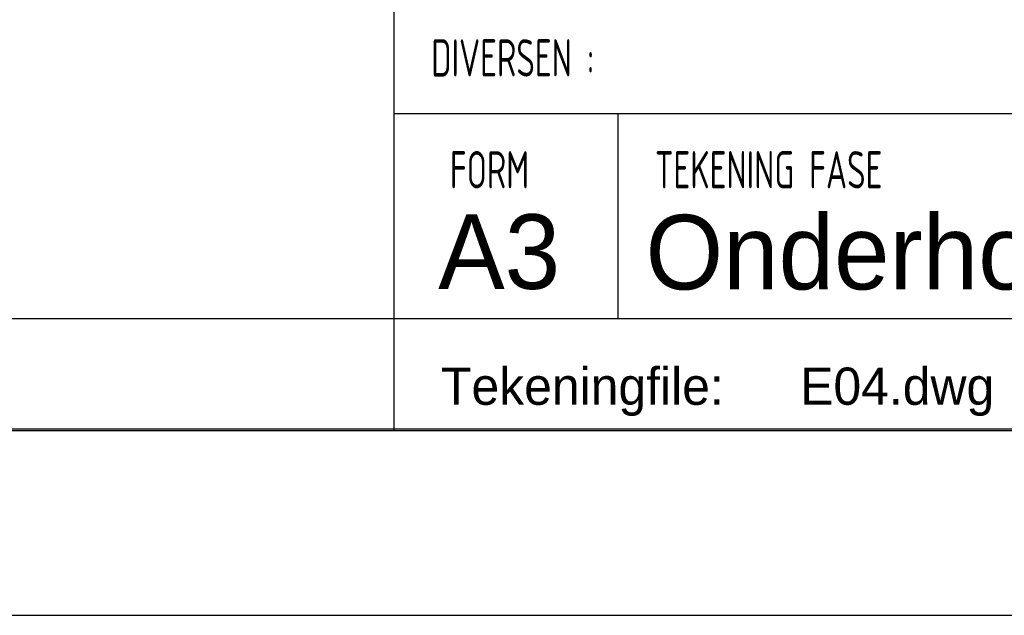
# Model space of a CAD drawing. Extents: x 0 to 85662, y 0 to 29700.
# Tile 27 of 44: x 75164 to 80445, y 0 to 3195. Entities that reach past the tile are written whole.
import ezdxf
from ezdxf.enums import TextEntityAlignment as Align

# ---------------------------------------------------------------- set-up
doc = ezdxf.new("R2010")
doc.units = 0
doc.header["$LTSCALE"] = 100
for name, color, linetype in [('00att025', 2, 'Continuous'), ('00att035', 3, 'Continuous'), ('00att050', 4, 'Continuous'), ('00kad025', 2, 'Continuous'), ('00kad070', 5, 'Continuous'), ('BL$2----', 7, 'Continuous'), ('BL$4----', 7, 'Continuous')]:
    doc.layers.add(name, color=color, linetype=linetype)
doc.styles.add('BURO-018', font='BUROFONT.shx', dxfattribs={"height": 180})
doc.styles.add('BURO-025', font='BUROFONT.shx', dxfattribs={"height": 250})
doc.styles.add('BURO-050', font='BUROFONT.shx', dxfattribs={"height": 500})
doc.styles.add('STYLE2', font='isocp2.shx', dxfattribs={"width": 0.7})

# ---------------------------------------------------------------- blocks, each defined once
blk = doc.blocks.new('A3-HOR')
at = {"layer": '00kad025', "linetype": 'Continuous'}
blk.add_line((0, 0), (420, 0), dxfattribs=at)
at = {"layer": '00kad070', "linetype": 'Continuous'}
blk.add_line((10, 10), (410, 10), dxfattribs=at)
blk = doc.blocks.new('STEMPEL GEERDIJK-NIEUW')
at = {"color": 5, "ltscale": 0.5}
for p, q in [((-84.9, 63.9), (-84.9, 9.9)), ((-9.9, 26.9), (-84.9, 26.9)), ((-9.9, 15.9), (-84.9, 15.9)), ((-9.9, 9.9), (-209.9, 9.9))]:
    blk.add_line(p, q, dxfattribs=at)
at = {"ltscale": 0.5}
for p, q in [((-72.9, 26.9), (-72.9, 15.9)), ((-84.9, 15.9), (-233.9, 15.9))]:
    blk.add_line(p, q, dxfattribs=at)
at = {"ltscale": 0.5, "style": 'STYLE2', "width": 0.7}
for s, p in [('DIVERSEN :', (-82.9, 28.9)), ('FORM', (-81.9, 22.9)), ('TEKENING FASE', (-70.9, 22.9))]:
    blk.add_text(s, height=2, dxfattribs=at).set_placement(p)
at = {"color": 1, "ltscale": 0.5, "style": 'BURO-018'}
for tag, p in [('DIVERSEN', (-68.9, 28.9)), ('AANTALBLAD', (-22.9, 28.9))]:
    blk.add_attdef(tag, p, '', height=2, dxfattribs=at)
at = {"layer": '00att025', "color": 1, "linetype": 'Continuous', "style": 'BURO-018'}
blk.add_text('Tekeningfile:', height=2, dxfattribs=at).set_placement((-82.375, 11.291))
for tag, p in [('WZ_GOEDC', (-230.84, 55.442)), ('WZ_GOEDB', (-225.315, 55.031)), ('WZ_GOEDA', (-218.863, 55.442)), ('WZ_INITSC', (-230.84, 40.332)), ('WZ_INITSB', (-224.737, 40.332)), ('WZ_INITSA', (-218.863, 40.332)), ('WZ_DATUMC', (-230.84, 17.774)), ('WZ_DATUMB', (-224.737, 17.774)), ('WZ_DATUMA', (-218.863, 17.774)), ('WZ_CODEB', (-224.737, 10.751)), ('WZ_CODEA', (-218.863, 10.751)), ('WZ_CODEC', (-230.84, 10.751))]:
    blk.add_attdef(tag, text='', height=1.8, rotation=90, dxfattribs=at).set_placement(p, align=Align.MIDDLE_LEFT)
at = {"layer": '00att025', "color": 1, "linetype": 'Continuous'}
for tag, p, height, style in [('TKSCHAAL', (-194.804, 59.901), 2, 'BURO-018'), ('PRDATUM', (-199.225, 49.917), 1.8, 'BURO-018'), ('PRPRLEID', (-179.438, 45.409), 1.8, 'BURO-018'), ('PROPDRGVR1', (-191.434, 32.851), 2.2, 'BURO-025'), ('TK1OMSCHR', (-191.287, 27.025), 2.2, 'BURO-025'), ('TK2OMSCHR', (-191.169, 20.919), 2.2, 'BURO-025'), ('TKFILE', (-63.112, 11.291), 2, 'BURO-018')]:
    blk.add_attdef(tag, p, '', height=height, dxfattribs=dict(at, style=style))
at = {"layer": '00att025', "color": 2, "linetype": 'Continuous'}
for tag, p, height, style in [('PRVRIJ5', (-150.129, 51.989), 2.5, 'BURO-025'), ('PRVRIJ6', (-150.142, 46.083), 2.5, 'BURO-025'), ('PRNUMMER', (-70.447, 33.854), 3.5, 'BURO-050'), ('TKFORMAAT', (-82.528, 17.509), 4, 'BURO-025')]:
    blk.add_attdef(tag, p, '', height=height, dxfattribs=dict(at, style=style))
at = {"layer": '00att025', "color": 1, "linetype": 'Continuous', "style": 'BURO-018'}
blk.add_attdef('TKINIT', text='', height=1.8, dxfattribs=at).set_placement((-179.711, 50.878), align=Align.MIDDLE_LEFT)
at = {"layer": '00att025', "color": 3, "linetype": 'Continuous', "ltscale": 25, "style": 'BURO-025'}
blk.add_attdef('TKFASE', text='', height=4, dxfattribs=at).set_placement((-71.405, 19.481), align=Align.MIDDLE_LEFT)
at = {"layer": '00att035', "color": 2, "linetype": 'Continuous', "style": 'BURO-025'}
blk.add_attdef('PROMSCHR', (-149.998, 57.146), '', height=2.5, dxfattribs=at)
at = {"layer": '00att050', "color": 2, "linetype": 'Continuous', "style": 'BURO-025'}
blk.add_attdef('TKTEKNR', text='', height=4, dxfattribs=at).set_placement((-19.639, 19.603), align=Align.MIDDLE_LEFT)

msp = doc.modelspace()

# ---------------------------------------------------------------- block references
at = {"layer": 'BL$2----', "xscale": 100, "yscale": 100}
msp.add_blockref('A3-HOR', (43661.7, 0), dxfattribs=at)
at = {"layer": 'BL$4----'}
ref = msp.add_blockref('STEMPEL GEERDIJK-NIEUW', (85661.7, 0), dxfattribs=dict(at, xscale=100, yscale=100))
ref.add_attrib('TKFILE', 'E04.dwg', (79350.5, 1129.1), dxfattribs={"layer": '00att025', "color": 1, "linetype": 'Continuous', "height": 200, "style": 'BURO-018'})
ref.add_attrib('TKFORMAAT', 'A3', (77408.9, 1750.9), dxfattribs={"layer": '00att025', "color": 2, "linetype": 'Continuous', "height": 400, "style": 'BURO-025'})
ref.add_attrib('TKFASE', 'Onderhoud', dxfattribs={"layer": '00att025', "color": 3, "linetype": 'Continuous', "ltscale": 25, "height": 400, "style": 'BURO-025'}).set_placement((78521.3, 1948.1), align=Align.MIDDLE_LEFT)

doc.saveas('drawing.dxf')
